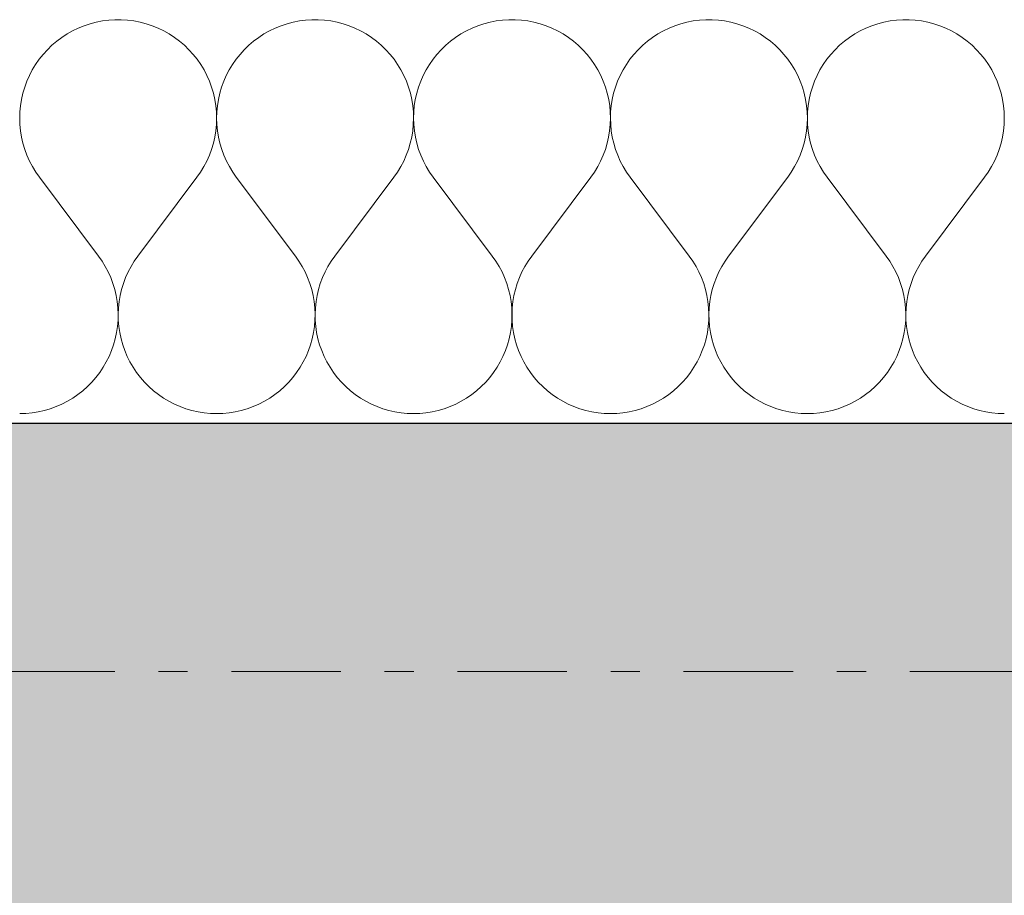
# Model space of a CAD drawing. Extents: x 100 to 2982, y 37 to 2050.
# Tile 77 of 135: x 1093 to 1141, y 1779 to 1821. Entities that reach past the tile are written whole.
import ezdxf
from ezdxf.xclip import XClip

# ---------------------------------------------------------------- set-up
doc = ezdxf.new("R2010")
doc.units = 0
doc.header["$MEASUREMENT"] = 0
doc.header["$XCLIPFRAME"] = 0
doc.linetypes.add('Przerywana podwójnie', pattern=[54.680554, 26.458333, -10.583333, 7.055556, -10.583333])
for name, color, linetype in [('410-K Osie', 7, 'Continuous'), ('420-K Ściany', 7, 'Continuous'), ('820-G Rysunki Obrazki', 7, 'Continuous')]:
    doc.layers.add(name, color=color, linetype=linetype)

# ---------------------------------------------------------------- blocks, each defined once
blk = doc.blocks.new('*X4')
at = {"layer": '420-K Ściany', "color": 174, "linetype": 'Continuous', "lineweight": 5, "ltscale": 0.2}
for p, q in [((1097.176, 1820.972), (1096.876, 1820.913)), ((1097.479, 1821.011), (1097.176, 1820.972)), ((1097.784, 1821.03), (1097.479, 1821.011)), ((1098.09, 1821.03), (1097.784, 1821.03)), ((1098.395, 1821.011), (1098.09, 1821.03)), ((1098.698, 1820.972), (1098.395, 1821.011)), ((1098.998, 1820.913), (1098.698, 1820.972)), ((1106.7, 1820.972), (1106.4, 1820.913)), ((1107.003, 1821.011), (1106.7, 1820.972)), ((1107.308, 1821.03), (1107.003, 1821.011)), ((1107.613, 1821.03), (1107.308, 1821.03)), ((1107.918, 1821.011), (1107.613, 1821.03)), ((1108.221, 1820.972), (1107.918, 1821.011)), ((1108.521, 1820.913), (1108.221, 1820.972)), ((1116.224, 1820.972), (1115.924, 1820.913)), ((1116.527, 1821.011), (1116.224, 1820.972)), ((1116.832, 1821.03), (1116.527, 1821.011)), ((1117.137, 1821.03), (1116.832, 1821.03)), ((1117.442, 1821.011), (1117.137, 1821.03)), ((1117.745, 1820.972), (1117.442, 1821.011)), ((1118.045, 1820.913), (1117.745, 1820.972)), ((1125.747, 1820.972), (1125.448, 1820.913)), ((1126.051, 1821.011), (1125.747, 1820.972)), ((1126.355, 1821.03), (1126.051, 1821.011)), ((1126.661, 1821.03), (1126.355, 1821.03)), ((1126.966, 1821.011), (1126.661, 1821.03)), ((1127.269, 1820.972), (1126.966, 1821.011)), ((1127.569, 1820.913), (1127.269, 1820.972)), ((1135.271, 1820.972), (1134.971, 1820.913)), ((1135.574, 1821.011), (1135.271, 1820.972)), ((1135.879, 1821.03), (1135.574, 1821.011)), ((1136.185, 1821.03), (1135.879, 1821.03)), ((1136.49, 1821.011), (1136.185, 1821.03)), ((1136.793, 1820.972), (1136.49, 1821.011)), ((1137.093, 1820.913), (1136.793, 1820.972)), ((1095.732, 1820.492), (1095.466, 1820.341)), ((1096.007, 1820.624), (1095.732, 1820.492)), ((1096.291, 1820.739), (1096.007, 1820.624)), ((1096.581, 1820.835), (1096.291, 1820.739)), ((1096.876, 1820.913), (1096.581, 1820.835)), ((1099.293, 1820.835), (1098.998, 1820.913)), ((1099.583, 1820.739), (1099.293, 1820.835)), ((1099.866, 1820.624), (1099.583, 1820.739)), ((1100.142, 1820.492), (1099.866, 1820.624)), ((1100.408, 1820.341), (1100.142, 1820.492)), ((1105.256, 1820.492), (1104.99, 1820.341)), ((1105.531, 1820.624), (1105.256, 1820.492)), ((1105.814, 1820.739), (1105.531, 1820.624)), ((1106.104, 1820.835), (1105.814, 1820.739)), ((1106.4, 1820.913), (1106.104, 1820.835)), ((1108.817, 1820.835), (1108.521, 1820.913)), ((1109.107, 1820.739), (1108.817, 1820.835)), ((1109.39, 1820.624), (1109.107, 1820.739)), ((1109.665, 1820.492), (1109.39, 1820.624)), ((1109.932, 1820.341), (1109.665, 1820.492)), ((1114.78, 1820.492), (1114.514, 1820.341)), ((1115.055, 1820.624), (1114.78, 1820.492)), ((1115.338, 1820.739), (1115.055, 1820.624)), ((1115.628, 1820.835), (1115.338, 1820.739)), ((1115.924, 1820.913), (1115.628, 1820.835)), ((1118.341, 1820.835), (1118.045, 1820.913)), ((1118.631, 1820.739), (1118.341, 1820.835)), ((1118.914, 1820.624), (1118.631, 1820.739)), ((1119.189, 1820.492), (1118.914, 1820.624)), ((1119.455, 1820.341), (1119.189, 1820.492)), ((1124.304, 1820.492), (1124.037, 1820.341)), ((1124.579, 1820.624), (1124.304, 1820.492)), ((1124.862, 1820.739), (1124.579, 1820.624)), ((1125.152, 1820.835), (1124.862, 1820.739)), ((1125.448, 1820.913), (1125.152, 1820.835)), ((1127.865, 1820.835), (1127.569, 1820.913)), ((1128.155, 1820.739), (1127.865, 1820.835)), ((1128.438, 1820.624), (1128.155, 1820.739)), ((1128.713, 1820.492), (1128.438, 1820.624)), ((1128.979, 1820.341), (1128.713, 1820.492)), ((1133.827, 1820.492), (1133.561, 1820.341)), ((1134.103, 1820.624), (1133.827, 1820.492)), ((1134.386, 1820.739), (1134.103, 1820.624)), ((1134.676, 1820.835), (1134.386, 1820.739)), ((1134.971, 1820.913), (1134.676, 1820.835)), ((1137.388, 1820.835), (1137.093, 1820.913)), ((1137.678, 1820.739), (1137.388, 1820.835)), ((1137.962, 1820.624), (1137.678, 1820.739)), ((1138.237, 1820.492), (1137.962, 1820.624)), ((1138.503, 1820.341), (1138.237, 1820.492)), ((1095.21, 1820.175), (1094.965, 1819.992)), ((1095.466, 1820.341), (1095.21, 1820.175)), ((1100.664, 1820.175), (1100.408, 1820.341)), ((1100.909, 1819.992), (1100.664, 1820.175)), ((1104.734, 1820.175), (1104.489, 1819.992)), ((1104.99, 1820.341), (1104.734, 1820.175)), ((1110.188, 1820.175), (1109.932, 1820.341)), ((1110.432, 1819.992), (1110.188, 1820.175)), ((1114.258, 1820.175), (1114.013, 1819.992)), ((1114.514, 1820.341), (1114.258, 1820.175)), ((1119.711, 1820.175), (1119.455, 1820.341)), ((1119.956, 1819.992), (1119.711, 1820.175)), ((1123.781, 1820.175), (1123.537, 1819.992)), ((1124.037, 1820.341), (1123.781, 1820.175)), ((1129.235, 1820.175), (1128.979, 1820.341)), ((1129.48, 1819.992), (1129.235, 1820.175)), ((1133.305, 1820.175), (1133.06, 1819.992)), ((1133.561, 1820.341), (1133.305, 1820.175)), ((1138.759, 1820.175), (1138.503, 1820.341)), ((1139.004, 1819.992), (1138.759, 1820.175)), ((1094.513, 1819.581), (1094.308, 1819.354)), ((1094.733, 1819.793), (1094.513, 1819.581)), ((1094.965, 1819.992), (1094.733, 1819.793)), ((1101.141, 1819.793), (1100.909, 1819.992)), ((1101.36, 1819.581), (1101.141, 1819.793)), ((1101.566, 1819.354), (1101.36, 1819.581)), ((1104.037, 1819.581), (1103.832, 1819.354)), ((1104.256, 1819.793), (1104.037, 1819.581)), ((1104.489, 1819.992), (1104.256, 1819.793)), ((1110.665, 1819.793), (1110.432, 1819.992)), ((1110.884, 1819.581), (1110.665, 1819.793)), ((1111.089, 1819.354), (1110.884, 1819.581)), ((1113.561, 1819.581), (1113.356, 1819.354)), ((1113.78, 1819.793), (1113.561, 1819.581)), ((1114.013, 1819.992), (1113.78, 1819.793)), ((1120.189, 1819.793), (1119.956, 1819.992)), ((1120.408, 1819.581), (1120.189, 1819.793)), ((1120.613, 1819.354), (1120.408, 1819.581)), ((1123.085, 1819.581), (1122.88, 1819.354)), ((1123.304, 1819.793), (1123.085, 1819.581)), ((1123.537, 1819.992), (1123.304, 1819.793)), ((1129.712, 1819.793), (1129.48, 1819.992)), ((1129.932, 1819.581), (1129.712, 1819.793)), ((1130.137, 1819.354), (1129.932, 1819.581)), ((1132.609, 1819.581), (1132.403, 1819.354)), ((1132.828, 1819.793), (1132.609, 1819.581)), ((1133.06, 1819.992), (1132.828, 1819.793)), ((1139.236, 1819.793), (1139.004, 1819.992)), ((1139.456, 1819.581), (1139.236, 1819.793)), ((1139.661, 1819.354), (1139.456, 1819.581)), ((1094.118, 1819.115), (1093.943, 1818.864)), ((1094.308, 1819.354), (1094.118, 1819.115)), ((1101.756, 1819.115), (1101.566, 1819.354)), ((1101.931, 1818.864), (1101.756, 1819.115)), ((1103.642, 1819.115), (1103.467, 1818.864)), ((1103.832, 1819.354), (1103.642, 1819.115)), ((1111.28, 1819.115), (1111.089, 1819.354)), ((1111.454, 1818.864), (1111.28, 1819.115)), ((1113.165, 1819.115), (1112.991, 1818.864)), ((1113.356, 1819.354), (1113.165, 1819.115)), ((1120.804, 1819.115), (1120.613, 1819.354)), ((1120.978, 1818.864), (1120.804, 1819.115)), ((1122.689, 1819.115), (1122.515, 1818.864)), ((1122.88, 1819.354), (1122.689, 1819.115)), ((1130.327, 1819.115), (1130.137, 1819.354)), ((1130.502, 1818.864), (1130.327, 1819.115)), ((1132.213, 1819.115), (1132.038, 1818.864)), ((1132.403, 1819.354), (1132.213, 1819.115)), ((1139.851, 1819.115), (1139.661, 1819.354)), ((1140.026, 1818.864), (1139.851, 1819.115)), ((1093.785, 1818.603), (1093.644, 1818.332)), ((1093.943, 1818.864), (1093.785, 1818.603)), ((1102.089, 1818.603), (1101.931, 1818.864)), ((1102.23, 1818.332), (1102.089, 1818.603)), ((1103.309, 1818.603), (1103.168, 1818.332)), ((1103.467, 1818.864), (1103.309, 1818.603)), ((1111.612, 1818.603), (1111.454, 1818.864)), ((1111.753, 1818.332), (1111.612, 1818.603)), ((1112.833, 1818.603), (1112.692, 1818.332)), ((1112.991, 1818.864), (1112.833, 1818.603)), ((1121.136, 1818.603), (1120.978, 1818.864)), ((1121.277, 1818.332), (1121.136, 1818.603)), ((1122.357, 1818.603), (1122.215, 1818.332)), ((1122.515, 1818.864), (1122.357, 1818.603)), ((1130.66, 1818.603), (1130.502, 1818.864)), ((1130.801, 1818.332), (1130.66, 1818.603)), ((1131.88, 1818.603), (1131.739, 1818.332)), ((1132.038, 1818.864), (1131.88, 1818.603)), ((1140.184, 1818.603), (1140.026, 1818.864)), ((1140.325, 1818.332), (1140.184, 1818.603)), ((1093.644, 1818.332), (1093.521, 1818.052)), ((1102.353, 1818.052), (1102.23, 1818.332)), ((1103.168, 1818.332), (1103.045, 1818.052)), ((1111.877, 1818.052), (1111.753, 1818.332)), ((1112.692, 1818.332), (1112.568, 1818.052)), ((1121.401, 1818.052), (1121.277, 1818.332)), ((1122.215, 1818.332), (1122.092, 1818.052)), ((1130.924, 1818.052), (1130.801, 1818.332)), ((1131.739, 1818.332), (1131.616, 1818.052)), ((1140.448, 1818.052), (1140.325, 1818.332)), ((1093.416, 1817.765), (1093.329, 1817.472)), ((1093.521, 1818.052), (1093.416, 1817.765)), ((1102.458, 1817.765), (1102.353, 1818.052)), ((1102.545, 1817.472), (1102.458, 1817.765)), ((1102.939, 1817.765), (1102.853, 1817.472)), ((1103.045, 1818.052), (1102.939, 1817.765)), ((1111.982, 1817.765), (1111.877, 1818.052)), ((1112.069, 1817.472), (1111.982, 1817.765)), ((1112.463, 1817.765), (1112.377, 1817.472)), ((1112.568, 1818.052), (1112.463, 1817.765)), ((1121.506, 1817.765), (1121.401, 1818.052)), ((1121.592, 1817.472), (1121.506, 1817.765)), ((1121.987, 1817.765), (1121.9, 1817.472)), ((1122.092, 1818.052), (1121.987, 1817.765)), ((1131.03, 1817.765), (1130.924, 1818.052)), ((1131.116, 1817.472), (1131.03, 1817.765)), ((1131.511, 1817.765), (1131.424, 1817.472)), ((1131.616, 1818.052), (1131.511, 1817.765)), ((1140.553, 1817.765), (1140.448, 1818.052)), ((1140.64, 1817.472), (1140.553, 1817.765)), ((1093.261, 1817.174), (1093.213, 1816.872)), ((1093.329, 1817.472), (1093.261, 1817.174)), ((1102.612, 1817.174), (1102.545, 1817.472)), ((1102.661, 1816.872), (1102.612, 1817.174)), ((1102.785, 1817.174), (1102.737, 1816.872)), ((1102.853, 1817.472), (1102.785, 1817.174)), ((1112.136, 1817.174), (1112.069, 1817.472)), ((1112.184, 1816.872), (1112.136, 1817.174)), ((1112.309, 1817.174), (1112.261, 1816.872)), ((1112.377, 1817.472), (1112.309, 1817.174)), ((1121.66, 1817.174), (1121.592, 1817.472)), ((1121.708, 1816.872), (1121.66, 1817.174)), ((1121.833, 1817.174), (1121.785, 1816.872)), ((1121.9, 1817.472), (1121.833, 1817.174)), ((1131.184, 1817.174), (1131.116, 1817.472)), ((1131.232, 1816.872), (1131.184, 1817.174)), ((1131.357, 1817.174), (1131.308, 1816.872)), ((1131.424, 1817.472), (1131.357, 1817.174)), ((1140.708, 1817.174), (1140.64, 1817.472)), ((1140.756, 1816.872), (1140.708, 1817.174)), ((1093.213, 1816.872), (1093.184, 1816.568)), ((1102.689, 1816.568), (1102.661, 1816.872)), ((1102.737, 1816.872), (1102.708, 1816.568)), ((1112.213, 1816.568), (1112.184, 1816.872)), ((1112.261, 1816.872), (1112.232, 1816.568)), ((1121.737, 1816.568), (1121.708, 1816.872)), ((1121.785, 1816.872), (1121.756, 1816.568)), ((1131.261, 1816.568), (1131.232, 1816.872)), ((1131.308, 1816.872), (1131.279, 1816.568)), ((1140.785, 1816.568), (1140.756, 1816.872)), ((1093.184, 1816.568), (1093.175, 1816.263)), ((1093.175, 1816.263), (1093.185, 1815.957)), ((1102.688, 1815.957), (1102.699, 1816.263)), ((1102.699, 1816.263), (1102.689, 1816.568)), ((1102.708, 1816.568), (1102.699, 1816.263)), ((1102.699, 1816.263), (1102.709, 1815.957)), ((1112.212, 1815.957), (1112.223, 1816.263)), ((1112.223, 1816.263), (1112.213, 1816.568)), ((1112.232, 1816.568), (1112.223, 1816.263)), ((1112.223, 1816.263), (1112.233, 1815.957)), ((1121.736, 1815.957), (1121.746, 1816.263)), ((1121.746, 1816.263), (1121.737, 1816.568)), ((1121.756, 1816.568), (1121.746, 1816.263)), ((1121.746, 1816.263), (1121.757, 1815.957)), ((1131.26, 1815.957), (1131.27, 1816.263)), ((1131.27, 1816.263), (1131.261, 1816.568)), ((1131.279, 1816.568), (1131.27, 1816.263)), ((1131.27, 1816.263), (1131.281, 1815.957)), ((1140.784, 1815.957), (1140.794, 1816.263)), ((1140.794, 1816.263), (1140.785, 1816.568)), ((1093.185, 1815.957), (1093.215, 1815.653)), ((1102.659, 1815.653), (1102.688, 1815.957)), ((1102.709, 1815.957), (1102.739, 1815.653)), ((1112.182, 1815.653), (1112.212, 1815.957)), ((1112.233, 1815.957), (1112.263, 1815.653)), ((1121.706, 1815.653), (1121.736, 1815.957)), ((1121.757, 1815.957), (1121.787, 1815.653)), ((1131.23, 1815.653), (1131.26, 1815.957)), ((1131.281, 1815.957), (1131.31, 1815.653)), ((1140.754, 1815.653), (1140.784, 1815.957)), ((1093.215, 1815.653), (1093.264, 1815.352)), ((1093.264, 1815.352), (1093.333, 1815.054)), ((1102.541, 1815.054), (1102.609, 1815.352)), ((1102.609, 1815.352), (1102.659, 1815.653)), ((1102.739, 1815.653), (1102.788, 1815.352)), ((1102.788, 1815.352), (1102.857, 1815.054)), ((1112.064, 1815.054), (1112.133, 1815.352)), ((1112.133, 1815.352), (1112.182, 1815.653)), ((1112.263, 1815.653), (1112.312, 1815.352)), ((1112.312, 1815.352), (1112.381, 1815.054)), ((1121.588, 1815.054), (1121.657, 1815.352)), ((1121.657, 1815.352), (1121.706, 1815.653)), ((1121.787, 1815.653), (1121.836, 1815.352)), ((1121.836, 1815.352), (1121.904, 1815.054)), ((1131.112, 1815.054), (1131.181, 1815.352)), ((1131.181, 1815.352), (1131.23, 1815.653)), ((1131.31, 1815.653), (1131.36, 1815.352)), ((1131.36, 1815.352), (1131.428, 1815.054)), ((1140.636, 1815.054), (1140.704, 1815.352)), ((1140.704, 1815.352), (1140.754, 1815.653)), ((1093.333, 1815.054), (1093.421, 1814.761)), ((1102.453, 1814.761), (1102.541, 1815.054)), ((1102.857, 1815.054), (1102.944, 1814.761)), ((1111.977, 1814.761), (1112.064, 1815.054)), ((1112.381, 1815.054), (1112.468, 1814.761)), ((1121.501, 1814.761), (1121.588, 1815.054)), ((1121.904, 1815.054), (1121.992, 1814.761)), ((1131.025, 1814.761), (1131.112, 1815.054)), ((1131.428, 1815.054), (1131.516, 1814.761)), ((1140.548, 1814.761), (1140.636, 1815.054)), ((1093.421, 1814.761), (1093.527, 1814.475)), ((1093.527, 1814.475), (1093.651, 1814.195)), ((1102.223, 1814.195), (1102.347, 1814.475)), ((1102.347, 1814.475), (1102.453, 1814.761)), ((1102.944, 1814.761), (1103.051, 1814.475)), ((1103.051, 1814.475), (1103.175, 1814.195)), ((1111.747, 1814.195), (1111.871, 1814.475)), ((1111.871, 1814.475), (1111.977, 1814.761)), ((1112.468, 1814.761), (1112.574, 1814.475)), ((1112.574, 1814.475), (1112.699, 1814.195)), ((1121.27, 1814.195), (1121.395, 1814.475)), ((1121.395, 1814.475), (1121.501, 1814.761)), ((1121.992, 1814.761), (1122.098, 1814.475)), ((1122.098, 1814.475), (1122.222, 1814.195)), ((1130.794, 1814.195), (1130.918, 1814.475)), ((1130.918, 1814.475), (1131.025, 1814.761)), ((1131.516, 1814.761), (1131.622, 1814.475)), ((1131.622, 1814.475), (1131.746, 1814.195)), ((1140.318, 1814.195), (1140.442, 1814.475)), ((1140.442, 1814.475), (1140.548, 1814.761)), ((1093.651, 1814.195), (1093.793, 1813.925)), ((1093.793, 1813.925), (1093.952, 1813.664)), ((1101.922, 1813.664), (1102.081, 1813.925)), ((1102.081, 1813.925), (1102.223, 1814.195)), ((1103.175, 1814.195), (1103.317, 1813.925)), ((1103.317, 1813.925), (1103.476, 1813.664)), ((1111.446, 1813.664), (1111.605, 1813.925)), ((1111.605, 1813.925), (1111.747, 1814.195)), ((1112.699, 1814.195), (1112.841, 1813.925)), ((1112.841, 1813.925), (1113, 1813.664)), ((1120.969, 1813.664), (1121.128, 1813.925)), ((1121.128, 1813.925), (1121.27, 1814.195)), ((1122.222, 1814.195), (1122.364, 1813.925)), ((1122.364, 1813.925), (1122.523, 1813.664)), ((1130.493, 1813.664), (1130.652, 1813.925)), ((1130.652, 1813.925), (1130.794, 1814.195)), ((1131.746, 1814.195), (1131.888, 1813.925)), ((1131.888, 1813.925), (1132.047, 1813.664)), ((1140.017, 1813.664), (1140.176, 1813.925)), ((1140.176, 1813.925), (1140.318, 1814.195)), ((1093.952, 1813.664), (1094.127, 1813.414)), ((1094.127, 1813.414), (1096.984, 1809.604)), ((1101.746, 1813.414), (1098.889, 1809.604)), ((1101.746, 1813.414), (1101.922, 1813.664)), ((1103.476, 1813.664), (1103.651, 1813.414)), ((1103.651, 1813.414), (1106.508, 1809.604)), ((1111.27, 1813.414), (1108.413, 1809.604)), ((1111.27, 1813.414), (1111.446, 1813.664)), ((1113, 1813.664), (1113.175, 1813.414)), ((1113.175, 1813.414), (1116.032, 1809.604)), ((1120.794, 1813.414), (1117.937, 1809.604)), ((1120.794, 1813.414), (1120.969, 1813.664)), ((1122.523, 1813.664), (1122.699, 1813.414)), ((1122.699, 1813.414), (1125.556, 1809.604)), ((1130.318, 1813.414), (1127.461, 1809.604)), ((1130.318, 1813.414), (1130.493, 1813.664)), ((1132.047, 1813.664), (1132.223, 1813.414)), ((1132.223, 1813.414), (1135.08, 1809.604)), ((1139.842, 1813.414), (1136.984, 1809.604)), ((1139.842, 1813.414), (1140.017, 1813.664)), ((1097.157, 1809.358), (1096.984, 1809.604)), ((1098.889, 1809.604), (1098.716, 1809.358)), ((1106.681, 1809.358), (1106.508, 1809.604)), ((1108.413, 1809.604), (1108.24, 1809.358)), ((1116.205, 1809.358), (1116.032, 1809.604)), ((1117.937, 1809.604), (1117.764, 1809.358)), ((1125.729, 1809.358), (1125.556, 1809.604)), ((1127.461, 1809.604), (1127.288, 1809.358)), ((1135.253, 1809.358), (1135.08, 1809.604)), ((1136.984, 1809.604), (1136.811, 1809.358)), ((1097.315, 1809.101), (1097.157, 1809.358)), ((1097.455, 1808.834), (1097.315, 1809.101)), ((1098.559, 1809.101), (1098.419, 1808.834)), ((1098.716, 1809.358), (1098.559, 1809.101)), ((1106.838, 1809.101), (1106.681, 1809.358)), ((1106.979, 1808.834), (1106.838, 1809.101)), ((1108.083, 1809.101), (1107.942, 1808.834)), ((1108.24, 1809.358), (1108.083, 1809.101)), ((1116.362, 1809.101), (1116.205, 1809.358)), ((1116.503, 1808.834), (1116.362, 1809.101)), ((1117.607, 1809.101), (1117.466, 1808.834)), ((1117.764, 1809.358), (1117.607, 1809.101)), ((1125.886, 1809.101), (1125.729, 1809.358)), ((1126.027, 1808.834), (1125.886, 1809.101)), ((1127.131, 1809.101), (1126.99, 1808.834)), ((1127.288, 1809.358), (1127.131, 1809.101)), ((1135.41, 1809.101), (1135.253, 1809.358)), ((1135.55, 1808.834), (1135.41, 1809.101)), ((1136.654, 1809.101), (1136.514, 1808.834)), ((1136.811, 1809.358), (1136.654, 1809.101)), ((1097.578, 1808.559), (1097.455, 1808.834)), ((1098.419, 1808.834), (1098.295, 1808.559)), ((1107.102, 1808.559), (1106.979, 1808.834)), ((1107.942, 1808.834), (1107.819, 1808.559)), ((1116.626, 1808.559), (1116.503, 1808.834)), ((1117.466, 1808.834), (1117.343, 1808.559)), ((1126.15, 1808.559), (1126.027, 1808.834)), ((1126.99, 1808.834), (1126.867, 1808.559)), ((1135.674, 1808.559), (1135.55, 1808.834)), ((1136.514, 1808.834), (1136.39, 1808.559)), ((1097.684, 1808.277), (1097.578, 1808.559)), ((1097.772, 1807.989), (1097.684, 1808.277)), ((1098.189, 1808.277), (1098.102, 1807.989)), ((1098.295, 1808.559), (1098.189, 1808.277)), ((1107.208, 1808.277), (1107.102, 1808.559)), ((1107.296, 1807.989), (1107.208, 1808.277)), ((1107.713, 1808.277), (1107.626, 1807.989)), ((1107.819, 1808.559), (1107.713, 1808.277)), ((1116.732, 1808.277), (1116.626, 1808.559)), ((1116.82, 1807.989), (1116.732, 1808.277)), ((1117.237, 1808.277), (1117.149, 1807.989)), ((1117.343, 1808.559), (1117.237, 1808.277)), ((1126.256, 1808.277), (1126.15, 1808.559)), ((1126.343, 1807.989), (1126.256, 1808.277)), ((1126.761, 1808.277), (1126.673, 1807.989)), ((1126.867, 1808.559), (1126.761, 1808.277)), ((1135.779, 1808.277), (1135.674, 1808.559)), ((1135.867, 1807.989), (1135.779, 1808.277)), ((1136.285, 1808.277), (1136.197, 1807.989)), ((1136.39, 1808.559), (1136.285, 1808.277)), ((1097.841, 1807.696), (1097.772, 1807.989)), ((1097.892, 1807.399), (1097.841, 1807.696)), ((1098.032, 1807.696), (1097.982, 1807.399)), ((1098.102, 1807.989), (1098.032, 1807.696)), ((1107.365, 1807.696), (1107.296, 1807.989)), ((1107.416, 1807.399), (1107.365, 1807.696)), ((1107.556, 1807.696), (1107.506, 1807.399)), ((1107.626, 1807.989), (1107.556, 1807.696)), ((1116.889, 1807.696), (1116.82, 1807.989)), ((1116.94, 1807.399), (1116.889, 1807.696)), ((1117.08, 1807.696), (1117.029, 1807.399)), ((1117.149, 1807.989), (1117.08, 1807.696)), ((1126.413, 1807.696), (1126.343, 1807.989)), ((1126.463, 1807.399), (1126.413, 1807.696)), ((1126.604, 1807.696), (1126.553, 1807.399)), ((1126.673, 1807.989), (1126.604, 1807.696)), ((1135.937, 1807.696), (1135.867, 1807.989)), ((1135.987, 1807.399), (1135.937, 1807.696)), ((1136.128, 1807.696), (1136.077, 1807.399)), ((1136.197, 1807.989), (1136.128, 1807.696)), ((1097.924, 1807.1), (1097.892, 1807.399)), ((1097.982, 1807.399), (1097.95, 1807.1)), ((1107.448, 1807.1), (1107.416, 1807.399)), ((1107.506, 1807.399), (1107.474, 1807.1)), ((1116.971, 1807.1), (1116.94, 1807.399)), ((1117.029, 1807.399), (1116.998, 1807.1)), ((1126.495, 1807.1), (1126.463, 1807.399)), ((1126.553, 1807.399), (1126.521, 1807.1)), ((1136.019, 1807.1), (1135.987, 1807.399)), ((1136.077, 1807.399), (1136.045, 1807.1)), ((1097.937, 1806.799), (1097.924, 1807.1)), ((1097.93, 1806.497), (1097.937, 1806.799)), ((1097.95, 1807.1), (1097.937, 1806.799)), ((1097.937, 1806.799), (1097.943, 1806.497)), ((1107.46, 1806.799), (1107.448, 1807.1)), ((1107.454, 1806.497), (1107.46, 1806.799)), ((1107.474, 1807.1), (1107.461, 1806.799)), ((1107.461, 1806.799), (1107.467, 1806.497)), ((1116.984, 1806.799), (1116.971, 1807.1)), ((1116.978, 1806.497), (1116.984, 1806.799)), ((1116.998, 1807.1), (1116.985, 1806.799)), ((1116.985, 1806.799), (1116.991, 1806.497)), ((1126.508, 1806.799), (1126.495, 1807.1)), ((1126.502, 1806.497), (1126.508, 1806.799)), ((1126.521, 1807.1), (1126.509, 1806.799)), ((1126.509, 1806.799), (1126.515, 1806.497)), ((1136.032, 1806.799), (1136.019, 1807.1)), ((1136.026, 1806.497), (1136.032, 1806.799)), ((1136.045, 1807.1), (1136.032, 1806.799)), ((1136.032, 1806.799), (1136.039, 1806.497)), ((1097.861, 1805.899), (1097.905, 1806.197)), ((1097.905, 1806.197), (1097.93, 1806.497)), ((1097.943, 1806.497), (1097.969, 1806.197)), ((1097.969, 1806.197), (1098.013, 1805.899)), ((1107.385, 1805.899), (1107.429, 1806.197)), ((1107.429, 1806.197), (1107.454, 1806.497)), ((1107.467, 1806.497), (1107.492, 1806.197)), ((1107.492, 1806.197), (1107.537, 1805.899)), ((1116.908, 1805.899), (1116.953, 1806.197)), ((1116.953, 1806.197), (1116.978, 1806.497)), ((1116.991, 1806.497), (1117.016, 1806.197)), ((1117.016, 1806.197), (1117.061, 1805.899)), ((1126.432, 1805.899), (1126.476, 1806.197)), ((1126.476, 1806.197), (1126.502, 1806.497)), ((1126.515, 1806.497), (1126.54, 1806.197)), ((1126.54, 1806.197), (1126.584, 1805.899)), ((1135.956, 1805.899), (1136, 1806.197)), ((1136, 1806.197), (1136.026, 1806.497)), ((1136.039, 1806.497), (1136.064, 1806.197)), ((1136.064, 1806.197), (1136.108, 1805.899)), ((1097.798, 1805.605), (1097.861, 1805.899)), ((1098.013, 1805.899), (1098.076, 1805.605)), ((1107.322, 1805.605), (1107.385, 1805.899)), ((1107.537, 1805.899), (1107.6, 1805.605)), ((1116.845, 1805.605), (1116.908, 1805.899)), ((1117.061, 1805.899), (1117.123, 1805.605)), ((1126.369, 1805.605), (1126.432, 1805.899)), ((1126.584, 1805.899), (1126.647, 1805.605)), ((1135.893, 1805.605), (1135.956, 1805.899)), ((1136.108, 1805.899), (1136.171, 1805.605)), ((1097.617, 1805.031), (1097.716, 1805.315)), ((1097.716, 1805.315), (1097.798, 1805.605)), ((1098.076, 1805.605), (1098.157, 1805.315)), ((1098.157, 1805.315), (1098.257, 1805.031)), ((1107.141, 1805.031), (1107.24, 1805.315)), ((1107.24, 1805.315), (1107.322, 1805.605)), ((1107.6, 1805.605), (1107.681, 1805.315)), ((1107.681, 1805.315), (1107.781, 1805.031)), ((1116.664, 1805.031), (1116.764, 1805.315)), ((1116.764, 1805.315), (1116.845, 1805.605)), ((1117.123, 1805.605), (1117.205, 1805.315)), ((1117.205, 1805.315), (1117.305, 1805.031)), ((1126.188, 1805.031), (1126.288, 1805.315)), ((1126.288, 1805.315), (1126.369, 1805.605)), ((1126.647, 1805.605), (1126.729, 1805.315)), ((1126.729, 1805.315), (1126.828, 1805.031)), ((1135.712, 1805.031), (1135.812, 1805.315)), ((1135.812, 1805.315), (1135.893, 1805.605)), ((1136.171, 1805.605), (1136.253, 1805.315)), ((1136.253, 1805.315), (1136.352, 1805.031)), ((1097.499, 1804.753), (1097.617, 1805.031)), ((1098.257, 1805.031), (1098.374, 1804.753)), ((1107.023, 1804.753), (1107.141, 1805.031)), ((1107.781, 1805.031), (1107.898, 1804.753)), ((1116.547, 1804.753), (1116.664, 1805.031)), ((1117.305, 1805.031), (1117.422, 1804.753)), ((1126.071, 1804.753), (1126.188, 1805.031)), ((1126.828, 1805.031), (1126.946, 1804.753)), ((1135.595, 1804.753), (1135.712, 1805.031)), ((1136.352, 1805.031), (1136.47, 1804.753)), ((1097.213, 1804.223), (1097.365, 1804.484)), ((1097.365, 1804.484), (1097.499, 1804.753)), ((1098.374, 1804.753), (1098.509, 1804.484)), ((1098.509, 1804.484), (1098.661, 1804.223)), ((1106.737, 1804.223), (1106.888, 1804.484)), ((1106.888, 1804.484), (1107.023, 1804.753)), ((1107.898, 1804.753), (1108.033, 1804.484)), ((1108.033, 1804.484), (1108.184, 1804.223)), ((1116.261, 1804.223), (1116.412, 1804.484)), ((1116.412, 1804.484), (1116.547, 1804.753)), ((1117.422, 1804.753), (1117.557, 1804.484)), ((1117.557, 1804.484), (1117.708, 1804.223)), ((1125.785, 1804.223), (1125.936, 1804.484)), ((1125.936, 1804.484), (1126.071, 1804.753)), ((1126.946, 1804.753), (1127.08, 1804.484)), ((1127.08, 1804.484), (1127.232, 1804.223)), ((1135.308, 1804.223), (1135.46, 1804.484)), ((1135.46, 1804.484), (1135.595, 1804.753)), ((1136.47, 1804.753), (1136.604, 1804.484)), ((1136.604, 1804.484), (1136.756, 1804.223)), ((1096.862, 1803.734), (1097.046, 1803.973)), ((1097.046, 1803.973), (1097.213, 1804.223)), ((1098.661, 1804.223), (1098.828, 1803.973)), ((1098.828, 1803.973), (1099.011, 1803.734)), ((1106.386, 1803.734), (1106.569, 1803.973)), ((1106.569, 1803.973), (1106.737, 1804.223)), ((1108.184, 1804.223), (1108.352, 1803.973)), ((1108.352, 1803.973), (1108.535, 1803.734)), ((1115.91, 1803.734), (1116.093, 1803.973)), ((1116.093, 1803.973), (1116.261, 1804.223)), ((1117.708, 1804.223), (1117.876, 1803.973)), ((1117.876, 1803.973), (1118.059, 1803.734)), ((1125.434, 1803.734), (1125.617, 1803.973)), ((1125.617, 1803.973), (1125.785, 1804.223)), ((1127.232, 1804.223), (1127.4, 1803.973)), ((1127.4, 1803.973), (1127.583, 1803.734)), ((1134.958, 1803.734), (1135.141, 1803.973)), ((1135.141, 1803.973), (1135.308, 1804.223)), ((1136.756, 1804.223), (1136.923, 1803.973)), ((1136.923, 1803.973), (1137.107, 1803.734)), ((1096.453, 1803.293), (1096.665, 1803.507)), ((1096.665, 1803.507), (1096.862, 1803.734)), ((1099.011, 1803.734), (1099.209, 1803.507)), ((1099.209, 1803.507), (1099.421, 1803.293)), ((1105.977, 1803.293), (1106.188, 1803.507)), ((1106.188, 1803.507), (1106.386, 1803.734)), ((1108.535, 1803.734), (1108.733, 1803.507)), ((1108.733, 1803.507), (1108.945, 1803.293)), ((1115.5, 1803.293), (1115.712, 1803.507)), ((1115.712, 1803.507), (1115.91, 1803.734)), ((1118.059, 1803.734), (1118.257, 1803.507)), ((1118.257, 1803.507), (1118.469, 1803.293)), ((1125.024, 1803.293), (1125.236, 1803.507)), ((1125.236, 1803.507), (1125.434, 1803.734)), ((1127.583, 1803.734), (1127.781, 1803.507)), ((1127.781, 1803.507), (1127.992, 1803.293)), ((1134.548, 1803.293), (1134.76, 1803.507)), ((1134.76, 1803.507), (1134.958, 1803.734)), ((1137.107, 1803.734), (1137.304, 1803.507)), ((1137.304, 1803.507), (1137.516, 1803.293)), ((1095.742, 1802.736), (1095.991, 1802.907)), ((1095.991, 1802.907), (1096.228, 1803.092)), ((1096.228, 1803.092), (1096.453, 1803.293)), ((1099.421, 1803.293), (1099.646, 1803.092)), ((1099.646, 1803.092), (1099.883, 1802.907)), ((1099.883, 1802.907), (1100.132, 1802.736)), ((1105.266, 1802.736), (1105.514, 1802.907)), ((1105.514, 1802.907), (1105.752, 1803.092)), ((1105.752, 1803.092), (1105.977, 1803.293)), ((1108.945, 1803.293), (1109.17, 1803.092)), ((1109.17, 1803.092), (1109.407, 1802.907)), ((1109.407, 1802.907), (1109.655, 1802.736)), ((1114.79, 1802.736), (1115.038, 1802.907)), ((1115.038, 1802.907), (1115.275, 1803.092)), ((1115.275, 1803.092), (1115.5, 1803.293)), ((1118.469, 1803.293), (1118.694, 1803.092)), ((1118.694, 1803.092), (1118.931, 1802.907)), ((1118.931, 1802.907), (1119.179, 1802.736)), ((1124.314, 1802.736), (1124.562, 1802.907)), ((1124.562, 1802.907), (1124.799, 1803.092)), ((1124.799, 1803.092), (1125.024, 1803.293)), ((1127.992, 1803.293), (1128.217, 1803.092)), ((1128.217, 1803.092), (1128.455, 1802.907)), ((1128.455, 1802.907), (1128.703, 1802.736)), ((1133.837, 1802.736), (1134.086, 1802.907)), ((1134.086, 1802.907), (1134.323, 1803.092)), ((1134.323, 1803.092), (1134.548, 1803.293)), ((1137.516, 1803.293), (1137.741, 1803.092)), ((1137.741, 1803.092), (1137.978, 1802.907)), ((1137.978, 1802.907), (1138.227, 1802.736)), ((1094.939, 1802.324), (1095.216, 1802.444)), ((1095.216, 1802.444), (1095.483, 1802.582)), ((1095.483, 1802.582), (1095.742, 1802.736)), ((1100.132, 1802.736), (1100.39, 1802.582)), ((1100.39, 1802.582), (1100.658, 1802.444)), ((1100.658, 1802.444), (1100.934, 1802.324)), ((1104.463, 1802.324), (1104.739, 1802.444)), ((1104.739, 1802.444), (1105.007, 1802.582)), ((1105.007, 1802.582), (1105.266, 1802.736)), ((1109.655, 1802.736), (1109.914, 1802.582)), ((1109.914, 1802.582), (1110.182, 1802.444)), ((1110.182, 1802.444), (1110.458, 1802.324)), ((1113.987, 1802.324), (1114.263, 1802.444)), ((1114.263, 1802.444), (1114.531, 1802.582)), ((1114.531, 1802.582), (1114.79, 1802.736)), ((1119.179, 1802.736), (1119.438, 1802.582)), ((1119.438, 1802.582), (1119.706, 1802.444)), ((1119.706, 1802.444), (1119.982, 1802.324)), ((1123.511, 1802.324), (1123.787, 1802.444)), ((1123.787, 1802.444), (1124.055, 1802.582)), ((1124.055, 1802.582), (1124.314, 1802.736)), ((1128.703, 1802.736), (1128.962, 1802.582)), ((1128.962, 1802.582), (1129.23, 1802.444)), ((1129.23, 1802.444), (1129.506, 1802.324)), ((1133.035, 1802.324), (1133.311, 1802.444)), ((1133.311, 1802.444), (1133.579, 1802.582)), ((1133.579, 1802.582), (1133.837, 1802.736)), ((1138.227, 1802.736), (1138.485, 1802.582)), ((1138.485, 1802.582), (1138.753, 1802.444)), ((1138.753, 1802.444), (1139.03, 1802.324)), ((1093.175, 1801.985), (1093.476, 1801.995)), ((1093.476, 1801.995), (1093.776, 1802.023)), ((1093.776, 1802.023), (1094.073, 1802.071)), ((1094.073, 1802.071), (1094.367, 1802.137)), ((1094.367, 1802.137), (1094.656, 1802.221)), ((1094.656, 1802.221), (1094.939, 1802.324)), ((1100.934, 1802.324), (1101.217, 1802.221)), ((1101.217, 1802.221), (1101.507, 1802.137)), ((1101.507, 1802.137), (1101.8, 1802.071)), ((1101.8, 1802.071), (1102.098, 1802.023)), ((1102.098, 1802.023), (1102.398, 1801.995)), ((1102.398, 1801.995), (1102.699, 1801.985)), ((1102.699, 1801.985), (1103, 1801.995)), ((1103, 1801.995), (1103.3, 1802.023)), ((1103.3, 1802.023), (1103.597, 1802.071)), ((1103.597, 1802.071), (1103.891, 1802.137)), ((1103.891, 1802.137), (1104.18, 1802.221)), ((1104.18, 1802.221), (1104.463, 1802.324)), ((1110.458, 1802.324), (1110.741, 1802.221)), ((1110.741, 1802.221), (1111.03, 1802.137)), ((1111.03, 1802.137), (1111.324, 1802.071)), ((1111.324, 1802.071), (1111.622, 1802.023)), ((1111.622, 1802.023), (1111.922, 1801.995)), ((1111.922, 1801.995), (1112.223, 1801.985)), ((1112.223, 1801.985), (1112.524, 1801.995)), ((1112.524, 1801.995), (1112.823, 1802.023)), ((1112.823, 1802.023), (1113.121, 1802.071)), ((1113.121, 1802.071), (1113.415, 1802.137)), ((1113.415, 1802.137), (1113.704, 1802.221)), ((1113.704, 1802.221), (1113.987, 1802.324)), ((1119.982, 1802.324), (1120.265, 1802.221)), ((1120.265, 1802.221), (1120.554, 1802.137)), ((1120.554, 1802.137), (1120.848, 1802.071)), ((1120.848, 1802.071), (1121.145, 1802.023)), ((1121.145, 1802.023), (1121.445, 1801.995)), ((1121.445, 1801.995), (1121.746, 1801.985)), ((1121.746, 1801.985), (1122.047, 1801.995)), ((1122.047, 1801.995), (1122.347, 1802.023)), ((1122.347, 1802.023), (1122.645, 1802.071)), ((1122.645, 1802.071), (1122.939, 1802.137)), ((1122.939, 1802.137), (1123.228, 1802.221)), ((1123.228, 1802.221), (1123.511, 1802.324)), ((1129.506, 1802.324), (1129.789, 1802.221)), ((1129.789, 1802.221), (1130.078, 1802.137)), ((1130.078, 1802.137), (1130.372, 1802.071)), ((1130.372, 1802.071), (1130.669, 1802.023)), ((1130.669, 1802.023), (1130.969, 1801.995)), ((1130.969, 1801.995), (1131.27, 1801.985)), ((1131.27, 1801.985), (1131.571, 1801.995)), ((1131.571, 1801.995), (1131.871, 1802.023)), ((1131.871, 1802.023), (1132.169, 1802.071)), ((1132.169, 1802.071), (1132.462, 1802.137)), ((1132.462, 1802.137), (1132.752, 1802.221)), ((1132.752, 1802.221), (1133.035, 1802.324)), ((1139.03, 1802.324), (1139.313, 1802.221)), ((1139.313, 1802.221), (1139.602, 1802.137)), ((1139.602, 1802.137), (1139.896, 1802.071)), ((1139.896, 1802.071), (1140.193, 1802.023)), ((1140.193, 1802.023), (1140.493, 1801.995)), ((1140.493, 1801.995), (1140.794, 1801.985))]:
    blk.add_line(p, q, dxfattribs=at)
blk = doc.blocks.new('Rysunek_1_1', base_point=(-18316.349, -206.526))
at = {"layer": '420-K Ściany', "linetype": 'Continuous', "lineweight": 13}
for points in [[(1089.302, 1777.509), (1101.302, 1777.509), (1101.302, 1801.509), (1089.302, 1801.509)], [(1101.302, 1777.509), (1288.802, 1777.509), (1288.802, 1801.509), (1101.302, 1801.509)]]:
    blk.add_hatch(color=62, dxfattribs=at).paths.add_polyline_path(points)
at = {"layer": '410-K Osie', "color": 4, "linetype": 'Przerywana podwójnie', "lineweight": 13, "ltscale": 0.2}
blk.add_line((589.417, 1789.509), (2255.561, 1789.509), dxfattribs=at)
blk.add_line((589.417, 1789.509), (2255.561, 1789.509), dxfattribs=at)
at = {"layer": '420-K Ściany', "color": 27, "linetype": 'Continuous', "lineweight": 25, "ltscale": 0.2}
for p, q in [((1101.302, 1801.509), (1089.302, 1801.509)), ((1288.802, 1801.509), (1101.302, 1801.509))]:
    blk.add_line(p, q, dxfattribs=at)
at = {"color": 65, "linetype": 'Continuous', "lineweight": 13, "ltscale": 0.2}
blk.add_blockref('*X4', (0, 0), dxfattribs=at)

msp = doc.modelspace()

# ---------------------------------------------------------------- block references
at = {"layer": '820-G Rysunki Obrazki', "color": 65, "linetype": 'Continuous', "lineweight": 13, "ltscale": 0.2}
ref = msp.add_blockref('Rysunek_1_1', (-18316.349, -206.526), dxfattribs=at)
XClip(ref).set_block_clipping_path([(244.527027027, 76.8014120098), (2570.9054054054, 2022.1162324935)])

doc.saveas('drawing.dxf')
